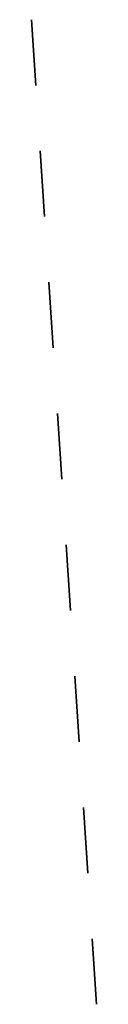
# Model space of a CAD drawing. Header units: metres. Extents: x 245934.52 to 245940.21, y 483362.87 to 483370.7.
# Tile 2 of 2: x 245939.71 to 245940.21, y 483363.21 to 483370.7. Entities that reach past the tile are written whole.
import ezdxf

# ---------------------------------------------------------------- set-up
doc = ezdxf.new("R2010")
doc.units = ezdxf.units.M
doc.layers.add('N-CO-BC-BETONVORM-G', color=50, linetype='Continuous', lineweight=25)
doc.layers.add('N-CO-BC-BETONVORM-G-1', color=50, linetype='Continuous', lineweight=35)

# ---------------------------------------------------------------- blocks, each defined once
blk = doc.blocks.new('16_15_SF_Stootplaat - sf_stootplaat_5m-1522613-3D view Export')
at = {"layer": 'N-CO-BC-BETONVORM-G-1'}
blk.add_line((0, 0.25), (0, -0.25), dxfattribs=at)

msp = doc.modelspace()

# ---------------------------------------------------------------- block references
at = {"layer": 'N-CO-BC-BETONVORM-G', "rotation": 3.783617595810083}
for p in [(245939.7296, 483370.4491, 11.5), (245939.7956, 483369.4513, 11.5), (245939.8615, 483368.4535, 11.5), (245939.9275, 483367.4557, 11.5), (245939.9935, 483366.4579, 11.5), (245940.0595, 483365.46, 11.5), (245940.1255, 483364.4622, 11.5), (245940.1915, 483363.4644, 11.5)]:
    msp.add_blockref('16_15_SF_Stootplaat - sf_stootplaat_5m-1522613-3D view Export', p, dxfattribs=at)

doc.saveas('drawing.dxf')
